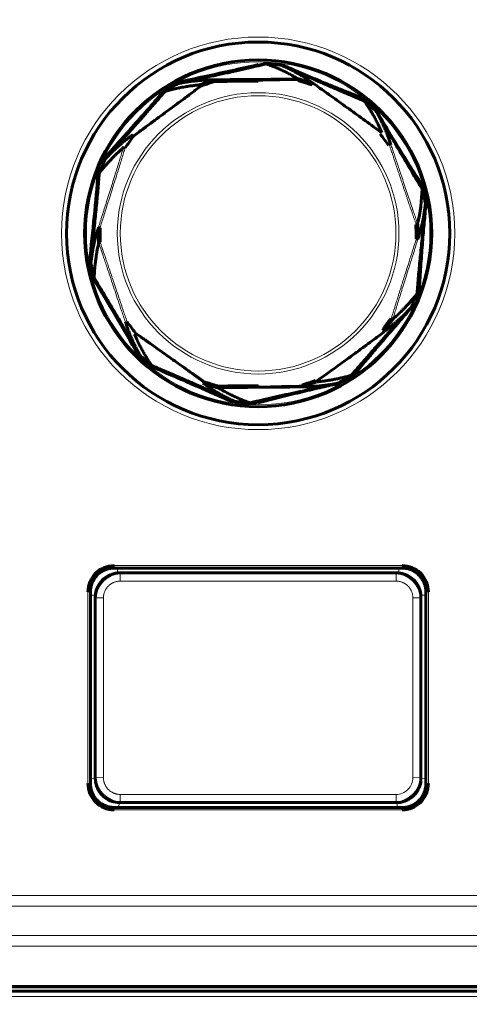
# Model space of a CAD drawing. Header units: millimetres. Extents: x 0 to 841, y 0 to 594.
# Tile 11 of 29: x 220 to 239, y 272 to 314. Entities that reach past the tile are written whole.
import ezdxf

# ---------------------------------------------------------------- set-up
doc = ezdxf.new("R2010")
doc.units = ezdxf.units.MM
doc.linetypes.add('K5LT_BASIC', pattern=[0])
doc.linetypes.add('K5LT_THIN', pattern=[0])
doc.layers.add('Системный слой', color=7, linetype='Continuous')
doc.styles.add('KDIMTEXTSTYLE', font='GOST_AU.SHX', dxfattribs={"width": 0.96, "oblique": 15, "height": 5})
doc.dimstyles.new('KDIMSTYLE (1.00)', dxfattribs={"dimtxt": 5, "dimasz": 1, "dimexe": 2, "dimexo": 0, "dimgap": 1, "dimtad": 1, "dimtxsty": 'KDIMTEXTSTYLE', "dimsah": 1, "dimcen": 0, "dimdle": 1, "dimadec": 0, "dimazin": 0, "dimtfac": 0.667, "dimtmove": 0, "dimatfit": 3, "dimfxl": 1, "dimtvp": 1, "dimtolj": 1, "dimtzin": 0, "dimarcsym": 0})

# ---------------------------------------------------------------- blocks, each defined once
blk = doc.blocks.new('KDIMARROW_01')
at = {"layer": 'Системный слой'}
blk.add_hatch(color=0, dxfattribs=at).paths.add_polyline_path([(-5, -0.658), (0, 0), (-5, 0.658), (-4.5, 0)])
at = {"layer": 'Системный слой', "color": 0, "linetype": 'K5LT_THIN', "lineweight": 18}
for p, q in [((-4.5, 0), (-5, 0.658)), ((-5, 0.658), (0, 0)), ((0, 0), (-5, -0.658)), ((-5, -0.658), (-4.5, 0)), ((0, 0), (-1, 0))]:
    blk.add_line(p, q, dxfattribs=at)

msp = doc.modelspace()

# ---------------------------------------------------------------- linework, layer by layer
at = {"layer": 'Системный слой', "color": 7, "linetype": 'K5LT_THIN', "lineweight": 18}
for p, q in [((224.036, 290.748), (224.036, 290.648)), ((224.036, 290.748), (236.054, 290.748)), ((236.054, 290.648), (236.054, 290.748)), ((236.054, 290.648), (224.036, 290.648)), ((224.04, 290.644), (224.036, 290.648)), ((224.176, 290.437), (224.171, 290.644)), ((224.285, 290.399), (224.245, 290.439)), ((224.285, 290.399), (235.805, 290.399)), ((224.285, 290.399), (224.285, 290.099)), ((235.845, 290.439), (235.805, 290.399)), ((235.805, 290.099), (235.805, 290.399)), ((235.919, 290.644), (235.914, 290.437)), ((236.05, 290.644), (236.054, 290.648)), ((235.805, 290.099), (224.285, 290.099)), ((223.036, 289.648), (222.936, 289.648)), ((222.936, 281.63), (222.936, 289.648)), ((223.04, 289.644), (223.036, 289.648)), ((223.036, 289.648), (223.036, 281.63)), ((223.04, 289.513), (223.248, 289.508)), ((223.245, 289.44), (223.285, 289.399)), ((236.805, 289.399), (236.845, 289.44)), ((236.843, 289.508), (237.05, 289.513)), ((237.05, 289.644), (237.054, 289.648)), ((237.154, 289.648), (237.054, 289.648)), ((237.054, 281.63), (237.054, 289.648)), ((237.154, 289.648), (237.154, 281.63)), ((223.585, 289.399), (223.285, 289.399)), ((223.285, 281.879), (223.285, 289.399)), ((223.585, 289.399), (223.585, 281.88)), ((236.805, 289.399), (236.505, 289.399)), ((236.505, 281.88), (236.505, 289.399)), ((236.805, 289.399), (236.805, 281.879)), ((222.936, 281.63), (223.036, 281.63)), ((223.04, 281.635), (223.036, 281.63)), ((223.245, 281.839), (223.04, 281.827)), ((223.285, 281.879), (223.245, 281.839)), ((223.285, 281.879), (223.585, 281.88)), ((236.505, 281.88), (236.805, 281.879)), ((236.845, 281.839), (236.805, 281.879)), ((237.05, 281.827), (236.845, 281.839)), ((237.05, 281.635), (237.054, 281.63)), ((237.054, 281.63), (237.154, 281.63)), ((224.233, 280.635), (224.245, 280.839)), ((224.245, 280.839), (224.285, 280.88)), ((224.285, 281.18), (224.285, 280.88)), ((224.285, 281.18), (235.805, 281.18)), ((235.805, 280.88), (224.285, 280.88)), ((235.805, 280.88), (235.805, 281.18)), ((235.805, 280.88), (235.845, 280.839)), ((235.845, 280.839), (235.857, 280.635)), ((224.04, 280.635), (224.036, 280.631)), ((224.036, 280.631), (236.054, 280.631)), ((224.036, 280.631), (224.036, 280.531)), ((236.054, 280.531), (224.036, 280.531)), ((236.05, 280.635), (236.054, 280.631)), ((236.054, 280.531), (236.054, 280.631)), ((205.697, 276.948), (254.394, 276.948)), ((254.394, 276.501), (205.697, 276.501)), ((205.006, 275.278), (255.084, 275.278)), ((255.084, 274.83), (205.006, 274.83)), ((202.511, 272.936), (257.58, 272.936)), ((257.58, 272.736), (202.511, 272.736))]:
    msp.add_line(p, q, dxfattribs=at)
at = {"layer": 'Системный слой', "color": 150, "linetype": 'K5LT_BASIC', "lineweight": 60, "true_color": 0x0080ff}
for p, q in [((224.04, 290.644), (236.05, 290.644)), ((235.845, 290.439), (224.245, 290.439)), ((223.04, 281.635), (223.04, 289.644)), ((223.245, 289.44), (223.245, 281.839)), ((236.845, 281.839), (236.845, 289.44)), ((237.05, 289.644), (237.05, 281.635)), ((224.245, 280.839), (235.845, 280.839)), ((236.05, 280.635), (224.04, 280.635)), ((202.504, 273.139), (257.586, 273.139)), ((202.51, 273.149), (257.581, 273.149)), ((257.58, 272.95), (202.511, 272.95))]:
    msp.add_line(p, q, dxfattribs=at)
for radius in [8, 7.25]:
    msp.add_circle((230.045, 304.639), radius, dxfattribs=at)
at = {"layer": 'Системный слой', "color": 7, "linetype": 'K5LT_THIN', "lineweight": 18}
for radius in [7.222, 7.172, 5.881, 5.756]:
    msp.add_circle((230.045, 304.639), radius, dxfattribs=at)
for centre, radius, start, end in [((230.045, 304.639), 8.208, 90, 0), ((230.045, 304.639), 8.008, 90, 180), ((230.045, 304.639), 8.008, 180, 90), ((230.045, 304.639), 8.208, 360, 90), ((235.805, 281.879), 0.7, 269.9932, 0.0065)]:
    msp.add_arc(centre, radius, start, end, dxfattribs=at)
at = {"layer": 'Системный слой', "color": 150, "linetype": 'K5LT_BASIC', "lineweight": 60, "true_color": 0x0080ff}
for centre, major_axis, ratio, start_param, end_param in [((230.045, 311.747), (0.0229, -0.0973), 0.13116, 5.220691, 6.18149), ((231.028, 311.77), (-0.0097, -0.0995), 0.022962, -1.047695, -0.068228), ((231.091, 311.753), (-0.0399, -0.0917), 0.149017, 0.004402, 1.067099), ((226.649, 310.986), (0.0507, -0.0862), 0.022988, -1.047695, -0.068121), ((226.71, 311.01), (0.0217, -0.0976), 0.149002, 0.004411, 1.067095), ((227.662, 310.768), (0.0321, -0.0947), 0.014725, 3.193079, 4.390964), ((228.233, 310.96), (0.0003, 0.1), 0.977242, 0.014288, 0.330738), ((228.233, 310.96), (-0.0316, 0.0949), 0.014223, -1.24935, -0.068948), ((228.233, 310.96), (0.0011, -0.1), 0.088031, 3.144635, 4.402544), ((230.045, 310.975), (-0.0009, 0.1), 0.0029, -1.249059, -0.05915), ((231.72, 310.998), (0.052, 0.0854), 0.978332, 0.251608, 0.568072), ((231.72, 310.998), (-0.0021, 0.1), 0.091295, 5.021311, 6.171093), ((231.72, 310.998), (-0.0297, -0.0955), 0.014734, 3.193167, 4.390964), ((232.294, 310.818), (0.0302, 0.0953), 0.01422, -1.24935, -0.069041), ((232.294, 310.818), (0.059, 0.0807), 0.977178, 0.014283, 0.330729), ((235.137, 308.8), (0.0923, 0.0385), 0.978306, 0.251147, 0.567617), ((224.864, 308.687), (-0.0586, 0.0811), 0.977269, 0.014309, 0.330757), ((235.496, 308.316), (0.0952, 0.0306), 0.977218, 0.014356, 0.330788), ((224.515, 308.197), (-0.0652, 0.0758), 0.978262, 0.250574, 0.56704), ((223.568, 307.778), (0.0917, -0.04), 0.02301, -1.047692, -0.068076), ((223.603, 307.833), (0.0749, -0.0663), 0.148982, 0.00442, 1.067091), ((237.13, 305.908), (-0.0977, -0.0215), 0.022974, -1.047708, -0.068141), ((237.134, 305.843), (-0.0995, 0.0096), 0.149015, 0.004404, 1.067099), ((223.474, 304.869), (-0.095, 0.0312), 0.977209, 0.014301, 0.330745), ((223.474, 304.869), (-0.1, -0.0008), 0.014226, -1.24935, -0.068999), ((236.61, 305.012), (-0.1, -0.0012), 0.014736, 3.193118, 4.390964), ((236.61, 305.012), (0.0973, -0.0231), 0.978306, 0.251209, 0.567675), ((223.48, 304.267), (-0.0973, 0.0231), 0.978308, 0.251244, 0.56771), ((223.48, 304.267), (0.1, 0.0012), 0.014736, 3.193122, 4.390964), ((236.616, 304.41), (0.1, 0.0008), 0.014226, -1.24935, -0.068995), ((236.616, 304.41), (0.095, -0.0312), 0.977212, 0.014306, 0.330748), ((222.956, 303.436), (0.0995, -0.0096), 0.149019, 0.004401, 1.067099), ((222.96, 303.371), (0.0977, 0.0215), 0.022971, -1.0477, -0.068119), ((236.487, 301.446), (-0.0749, 0.0663), 0.148977, 0.004421, 1.067088), ((236.523, 301.501), (-0.0917, 0.04), 0.023015, -1.047697, -0.068075), ((235.575, 301.082), (-0.0816, 0.0578), 0.01473, 3.193035, 4.390964), ((235.575, 301.082), (0.0652, -0.0758), 0.978259, 0.250526, 0.566992), ((224.594, 300.963), (-0.0952, -0.0306), 0.97722, 0.014355, 0.330789), ((235.226, 300.591), (0.0814, -0.0581), 0.014231, -1.24935, -0.068906), ((224.953, 300.479), (-0.0923, -0.0385), 0.978304, 0.251125, 0.567595), ((235.226, 300.591), (0.0586, -0.0811), 0.977273, 0.014318, 0.330762), ((232.428, 298.511), (-0.0321, 0.0947), 0.014724, 3.193067, 4.390964), ((227.796, 298.461), (-0.059, -0.0807), 0.977172, 0.014275, 0.330726), ((227.796, 298.461), (-0.0302, -0.0953), 0.014219, -1.249351, -0.06905), ((228.371, 298.281), (0.0297, 0.0955), 0.014734, 3.193175, 4.390965), ((228.371, 298.281), (-0.052, -0.0854), 0.978336, 0.251678, 0.568142), ((228.371, 298.281), (0.0021, -0.1), 0.091295, 5.021311, 6.171093), ((230.045, 298.304), (0.0009, -0.1), 0.0029, -1.249059, -0.05915), ((231.858, 298.319), (-0.0011, 0.1), 0.088032, 3.144635, 4.402544), ((231.858, 298.319), (-0.0003, -0.1), 0.977251, 0.014289, 0.330739), ((231.858, 298.319), (0.0316, -0.0949), 0.014223, -1.24935, -0.068935), ((233.38, 298.269), (-0.0217, 0.0976), 0.148999, 0.004412, 1.067094), ((233.441, 298.293), (-0.0507, 0.0862), 0.022992, -1.047698, -0.068109), ((228.999, 297.525), (0.0399, 0.0917), 0.149015, 0.004403, 1.067098), ((229.062, 297.509), (0.0097, 0.0995), 0.022962, -1.047693, -0.06824), ((230.045, 297.532), (-0.0229, 0.0973), 0.13116, 5.220691, 6.18149)]:
    msp.add_ellipse(centre, major_axis=major_axis, ratio=ratio, start_param=start_param, end_param=end_param, dxfattribs=at)
at = {"layer": 'Системный слой', "color": 7, "linetype": 'K5LT_THIN', "lineweight": 18}
for centre, major_axis, ratio, start_param, end_param in [((224.515, 308.197), (-0.0957, 0.0289), 0.091291, 5.021313, 6.171095), ((235.496, 308.316), (-0.0948, -0.0319), 0.088008, 3.144651, 4.402537), ((223.474, 304.869), (0.0954, -0.0299), 0.088024, 3.14464, 4.402542), ((236.61, 305.012), (0.0944, 0.0329), 0.09129, 5.021313, 6.171096), ((223.48, 304.267), (-0.0944, -0.0329), 0.09129, 5.021313, 6.171096), ((236.616, 304.41), (-0.0954, 0.0299), 0.088024, 3.14464, 4.402542), ((235.575, 301.082), (0.0957, -0.0289), 0.091289, 5.021313, 6.171096), ((224.594, 300.963), (0.0948, 0.0319), 0.088008, 3.144651, 4.402539)]:
    msp.add_ellipse(centre, major_axis=major_axis, ratio=ratio, start_param=start_param, end_param=end_param, dxfattribs=at)
at = {"layer": 'Системный слой', "color": 150, "linetype": 'K5LT_BASIC', "lineweight": 60, "true_color": 0x0080ff}
for points in [[(226.733, 310.965), (227.887, 311.219), (228.981, 311.445), (230.045, 311.697)], [(230.067, 311.65), (230.102, 311.658), (230.174, 311.675), (230.28, 311.701), (230.351, 311.718), (230.387, 311.726)], [(230.387, 311.726), (230.486, 311.722), (230.62, 311.709), (230.82, 311.69), (230.952, 311.677), (231.018, 311.671)], [(231.718, 311.098), (231.649, 311.139), (231.514, 311.217), (231.328, 311.316), (231.159, 311.402), (230.997, 311.478), (230.834, 311.551), (230.675, 311.617), (230.524, 311.676), (230.431, 311.71), (230.387, 311.726)], [(230.419, 311.728), (230.42, 311.73), (230.423, 311.75), (230.426, 311.778)], [(232.324, 310.913), (232.257, 310.961), (232.127, 311.052), (231.948, 311.169), (231.783, 311.271), (231.624, 311.363), (231.465, 311.451), (231.307, 311.533), (231.156, 311.607), (231.063, 311.65), (231.018, 311.671)], [(231.018, 311.671), (231.024, 311.67), (231.035, 311.668), (231.046, 311.664), (231.051, 311.662)], [(231.051, 311.662), (231.3, 311.554), (231.787, 311.34), (232.487, 311.031), (233.164, 310.734), (233.828, 310.447), (234.268, 310.263), (234.487, 310.172)], [(226.732, 310.912), (226.92, 310.954), (227.28, 311.033), (227.764, 311.138), (228.197, 311.231), (228.647, 311.329), (229.139, 311.437), (229.625, 311.547), (229.923, 311.616), (230.067, 311.65)], [(226.156, 310.574), (226.223, 310.619), (226.304, 310.667), (226.417, 310.733), (226.52, 310.794), (226.615, 310.85), (226.672, 310.884), (226.7, 310.9)], [(227.603, 310.848), (227.581, 310.846), (227.535, 310.841), (227.464, 310.834), (227.385, 310.825), (227.298, 310.814), (227.204, 310.801), (227.102, 310.786), (226.992, 310.768), (226.874, 310.746), (226.748, 310.722), (226.616, 310.693), (226.475, 310.66), (226.324, 310.621), (226.213, 310.59), (226.156, 310.574)], [(226.157, 310.638), (226.199, 310.663), (226.279, 310.71), (226.392, 310.776), (226.495, 310.837), (226.589, 310.893), (226.646, 310.926), (226.673, 310.942)], [(226.673, 310.942), (226.682, 310.947), (226.702, 310.957), (226.723, 310.963), (226.733, 310.965)], [(228.201, 311.054), (228.177, 311.054), (228.129, 311.054), (228.056, 311.053), (227.974, 311.051), (227.885, 311.047), (227.788, 311.042), (227.682, 311.036), (227.568, 311.027), (227.445, 311.015), (227.314, 311.001), (227.177, 310.983), (227.031, 310.961), (226.874, 310.934), (226.759, 310.912), (226.7, 310.9)], [(226.7, 310.9), (226.704, 310.903), (226.715, 310.908), (226.726, 310.911), (226.732, 310.912)], [(228.224, 310.99), (228.166, 310.971), (228.047, 310.931), (227.857, 310.867), (227.721, 310.821), (227.651, 310.797)], [(228.224, 310.99), (228.319, 310.991), (228.511, 310.993), (228.807, 310.996), (229.109, 310.999), (229.405, 311.001), (229.706, 311.004), (229.929, 311.006), (230.045, 311.007)], [(228.232, 311.06), (228.326, 311.061), (228.517, 311.063), (228.812, 311.065), (229.113, 311.068), (229.407, 311.07), (229.706, 311.072), (229.929, 311.074), (230.044, 311.075)], [(230.044, 311.075), (230.194, 311.076), (230.487, 311.079), (230.905, 311.084), (231.306, 311.09), (231.581, 311.095), (231.718, 311.098)], [(232.324, 310.913), (232.295, 310.922), (232.232, 310.942), (232.127, 310.975), (232.012, 311.011), (231.888, 311.05), (231.797, 311.079), (231.749, 311.094)], [(223.678, 307.767), (223.772, 307.873), (223.967, 308.093), (224.285, 308.449), (224.606, 308.809), (224.892, 309.129), (225.193, 309.468), (225.527, 309.845), (225.857, 310.224), (226.058, 310.459), (226.156, 310.574)], [(224.839, 308.707), (224.987, 308.817), (225.269, 309.026), (225.65, 309.309), (225.991, 309.56), (226.301, 309.789), (226.581, 309.997), (226.835, 310.185), (227.065, 310.357), (227.276, 310.515), (227.463, 310.656), (227.589, 310.751), (227.651, 310.797)], [(226.156, 310.574), (226.122, 310.613), (226.138, 310.627), (226.157, 310.638)], [(226.156, 310.574), (226.181, 310.596), (226.171, 310.614), (226.157, 310.638)], [(234.487, 310.172), (234.516, 310.155), (234.53, 310.17), (234.549, 310.191)], [(235.195, 308.881), (235.163, 308.955), (235.1, 309.095), (235.011, 309.281), (234.925, 309.447), (234.843, 309.598), (234.764, 309.736), (234.688, 309.862), (234.617, 309.976), (234.55, 310.08), (234.507, 310.142), (234.487, 310.172)], [(234.487, 310.172), (234.565, 310.11), (234.666, 310.021), (234.816, 309.888), (234.916, 309.8), (234.965, 309.756)], [(235.576, 308.375), (235.549, 308.46), (235.493, 308.62), (235.412, 308.831), (235.334, 309.018), (235.253, 309.199), (235.161, 309.39), (235.063, 309.581), (234.998, 309.699), (234.965, 309.756)], [(234.965, 309.756), (234.969, 309.752), (234.977, 309.744), (234.984, 309.734), (234.987, 309.729)], [(234.987, 309.729), (235.125, 309.495), (235.393, 309.036), (235.777, 308.377), (236.15, 307.737), (236.521, 307.112), (236.767, 306.705), (236.891, 306.505)], [(224.783, 308.745), (224.763, 308.731), (224.723, 308.701), (224.664, 308.657), (224.601, 308.609), (224.533, 308.556), (224.461, 308.497), (224.383, 308.433), (224.299, 308.362), (224.209, 308.283), (224.113, 308.196), (224.01, 308.099), (223.901, 307.992), (223.784, 307.872), (223.701, 307.784), (223.659, 307.738)], [(224.839, 308.707), (224.803, 308.657), (224.729, 308.553), (224.612, 308.389), (224.53, 308.273), (224.488, 308.214)], [(224.42, 308.226), (224.4, 308.209), (224.359, 308.173), (224.3, 308.119), (224.235, 308.059), (224.165, 307.994), (224.091, 307.922), (224.011, 307.842), (223.925, 307.754), (223.834, 307.656), (223.735, 307.547), (223.632, 307.428), (223.523, 307.297), (223.448, 307.203), (223.41, 307.154)], [(223.41, 307.154), (223.431, 307.215), (223.458, 307.277), (223.503, 307.379), (223.551, 307.489), (223.602, 307.608), (223.64, 307.694), (223.659, 307.738)], [(223.613, 307.756), (223.617, 307.766), (223.627, 307.785), (223.64, 307.803), (223.648, 307.811)], [(223.659, 307.738), (223.661, 307.743), (223.667, 307.753), (223.674, 307.762), (223.678, 307.767)], [(223.005, 303.444), (223.136, 304.773), (223.27, 305.97), (223.358, 307.146)], [(223.056, 303.426), (223.082, 303.696), (223.134, 304.226), (223.212, 304.987), (223.286, 305.728), (223.353, 306.448), (223.392, 306.92), (223.41, 307.154)], [(236.704, 305.044), (236.814, 305.522), (236.876, 306.012), (236.891, 306.505)], [(236.891, 306.505), (236.904, 306.474), (236.925, 306.478), (236.952, 306.483)], [(236.891, 306.505), (236.917, 306.408), (236.947, 306.277), (236.99, 306.081), (237.019, 305.951), (237.033, 305.887)], [(237.035, 305.852), (237.009, 305.583), (236.956, 305.053), (236.879, 304.292), (236.805, 303.551), (236.737, 302.83), (236.698, 302.359), (236.68, 302.125)], [(236.716, 304.411), (236.859, 304.855), (236.973, 305.349), (237.033, 305.887)], [(237.033, 305.887), (237.034, 305.881), (237.036, 305.87), (237.035, 305.858), (237.035, 305.852)], [(223.374, 304.868), (223.231, 304.424), (223.117, 303.93), (223.057, 303.392)], [(236.716, 304.411), (236.715, 304.471), (236.714, 304.596), (236.712, 304.794), (236.711, 304.939), (236.71, 305.013)], [(223.386, 304.235), (223.378, 304.202), (223.363, 304.131), (223.339, 304.016), (223.315, 303.888), (223.291, 303.748), (223.268, 303.593), (223.246, 303.421), (223.226, 303.231), (223.209, 303.019), (223.202, 302.859), (223.199, 302.774)], [(223.009, 303.379), (223.007, 303.39), (223.004, 303.412), (223.004, 303.433), (223.005, 303.444)], [(223.057, 303.392), (223.056, 303.397), (223.055, 303.409), (223.055, 303.42), (223.056, 303.426)], [(223.138, 302.795), (223.124, 302.861), (223.095, 302.992), (223.052, 303.186), (223.023, 303.315), (223.009, 303.379)], [(223.199, 302.774), (223.173, 302.87), (223.144, 303.002), (223.1, 303.198), (223.072, 303.327), (223.057, 303.392)], [(223.199, 302.774), (223.186, 302.805), (223.165, 302.801), (223.138, 302.795)], [(225.052, 299.535), (224.377, 300.685), (223.784, 301.729), (223.162, 302.737)], [(225.103, 299.55), (224.966, 299.784), (224.697, 300.243), (224.314, 300.902), (223.94, 301.542), (223.57, 302.167), (223.323, 302.573), (223.199, 302.774)], [(235.67, 301.052), (235.69, 301.07), (235.731, 301.106), (235.792, 301.161), (235.859, 301.222), (235.929, 301.289), (236.005, 301.363), (236.084, 301.442), (236.17, 301.53), (236.262, 301.628), (236.359, 301.736), (236.461, 301.854), (236.569, 301.984), (236.643, 302.077), (236.68, 302.125)], [(236.68, 302.125), (236.659, 302.064), (236.632, 302.002), (236.588, 301.9), (236.54, 301.79), (236.488, 301.67), (236.451, 301.585), (236.431, 301.541)], [(236.412, 301.512), (236.318, 301.405), (236.123, 301.186), (235.805, 300.829), (235.484, 300.47), (235.198, 300.15), (234.897, 299.811), (234.564, 299.433), (234.233, 299.054), (234.032, 298.82), (233.935, 298.705)], [(235.307, 300.533), (235.331, 300.55), (235.378, 300.585), (235.446, 300.637), (235.521, 300.695), (235.6, 300.757), (235.684, 300.826), (235.774, 300.902), (235.87, 300.986), (235.972, 301.078), (236.08, 301.18), (236.194, 301.292), (236.312, 301.412), (236.391, 301.497), (236.431, 301.541)], [(236.431, 301.541), (236.429, 301.536), (236.423, 301.526), (236.416, 301.516), (236.412, 301.512)], [(235.307, 300.533), (235.343, 300.583), (235.416, 300.685), (235.531, 300.848), (235.614, 300.964), (235.657, 301.024)], [(224.514, 300.904), (224.538, 300.83), (224.586, 300.69), (224.658, 300.5), (224.728, 300.329), (224.798, 300.167), (224.874, 300.002), (224.957, 299.832), (225.044, 299.668), (225.098, 299.57), (225.125, 299.523)], [(224.568, 300.945), (224.604, 300.896), (224.679, 300.795), (224.799, 300.634), (224.884, 300.518), (224.929, 300.459)], [(224.896, 300.398), (224.925, 300.329), (224.984, 300.198), (225.068, 300.02), (225.149, 299.862), (225.229, 299.712), (225.316, 299.559), (225.41, 299.402), (225.508, 299.249), (225.571, 299.153), (225.603, 299.107)], [(227.786, 298.431), (227.647, 298.529), (227.385, 298.716), (227.029, 298.969), (226.707, 299.2), (226.413, 299.41), (226.144, 299.601), (225.899, 299.776), (225.674, 299.936), (225.467, 300.082), (225.276, 300.216), (225.103, 300.338), (224.986, 300.419), (224.929, 300.459)], [(225.542, 299.088), (225.491, 299.132), (225.391, 299.221), (225.241, 299.353), (225.143, 299.441), (225.093, 299.485)], [(225.125, 299.523), (225.121, 299.527), (225.113, 299.535), (225.106, 299.545), (225.103, 299.55)], [(225.603, 299.107), (225.525, 299.169), (225.424, 299.258), (225.274, 299.391), (225.174, 299.479), (225.125, 299.523)], [(225.603, 299.107), (225.574, 299.123), (225.56, 299.108), (225.542, 299.088)], [(229.006, 297.575), (227.783, 298.109), (226.692, 298.604), (225.595, 299.055)], [(229.039, 297.617), (228.79, 297.725), (228.304, 297.939), (227.603, 298.248), (226.926, 298.545), (226.262, 298.832), (225.822, 299.016), (225.603, 299.107)], [(232.487, 298.431), (232.533, 298.435), (232.625, 298.444), (232.761, 298.46), (232.913, 298.481), (233.071, 298.506), (233.235, 298.536), (233.408, 298.571), (233.587, 298.612), (233.766, 298.657), (233.879, 298.689), (233.935, 298.705)], [(233.935, 298.705), (233.867, 298.66), (233.786, 298.612), (233.674, 298.545), (233.57, 298.484), (233.475, 298.429), (233.418, 298.395), (233.391, 298.379)], [(233.935, 298.705), (233.91, 298.683), (233.92, 298.665), (233.933, 298.641)], [(227.766, 298.366), (227.829, 298.32), (227.952, 298.234), (228.122, 298.122), (228.279, 298.025), (228.431, 297.935), (228.587, 297.849), (228.75, 297.762), (228.916, 297.68), (229.021, 297.631), (229.072, 297.608)], [(227.766, 298.366), (227.796, 298.356), (227.859, 298.337), (227.964, 298.304), (228.079, 298.267), (228.203, 298.228), (228.294, 298.2), (228.341, 298.185)], [(227.786, 298.431), (227.815, 298.422), (227.878, 298.402), (227.984, 298.369), (228.099, 298.332), (228.224, 298.293), (228.315, 298.265), (228.363, 298.25)], [(230.045, 298.272), (229.483, 298.268), (228.922, 298.262), (228.363, 298.25)], [(228.372, 298.181), (228.437, 298.142), (228.563, 298.07), (228.738, 297.975), (228.901, 297.892), (229.058, 297.817), (229.22, 297.744), (229.387, 297.673), (229.552, 297.608), (229.654, 297.57), (229.704, 297.552)], [(233.358, 298.367), (233.17, 298.325), (232.81, 298.246), (232.326, 298.141), (231.894, 298.047), (231.443, 297.949), (230.952, 297.841), (230.465, 297.732), (230.168, 297.663), (230.024, 297.629)], [(231.859, 298.219), (231.764, 298.218), (231.573, 298.216), (231.279, 298.214), (230.978, 298.211), (230.683, 298.209), (230.384, 298.207), (230.161, 298.205), (230.046, 298.204)], [(231.889, 298.224), (231.91, 298.225), (231.952, 298.225), (232.015, 298.226), (232.087, 298.227), (232.164, 298.23), (232.249, 298.234), (232.34, 298.239), (232.438, 298.245), (232.544, 298.254), (232.659, 298.265), (232.782, 298.279), (232.917, 298.297), (233.062, 298.318), (233.22, 298.345), (233.333, 298.367), (233.391, 298.379)], [(233.391, 298.379), (233.386, 298.376), (233.375, 298.371), (233.364, 298.368), (233.358, 298.367)], [(229.072, 297.608), (229.067, 297.609), (229.055, 297.611), (229.044, 297.615), (229.039, 297.617)], [(229.665, 297.501), (229.598, 297.507), (229.465, 297.52), (229.266, 297.539), (229.135, 297.552), (229.069, 297.558)], [(229.704, 297.552), (229.604, 297.557), (229.47, 297.57), (229.27, 297.589), (229.138, 297.602), (229.072, 297.608)], [(229.704, 297.552), (229.67, 297.549), (229.668, 297.528), (229.665, 297.501)], [(230.024, 297.629), (229.988, 297.62), (229.917, 297.604), (229.81, 297.578), (229.739, 297.561), (229.704, 297.552)], [(230.045, 297.583), (230.01, 297.573), (229.939, 297.556), (229.833, 297.531), (229.763, 297.514), (229.727, 297.505)], [(224.036, 290.748), (223.884, 290.746), (223.606, 290.691), (223.238, 290.447), (222.993, 290.079), (222.939, 289.8), (222.936, 289.648)], [(237.154, 289.648), (237.152, 289.8), (237.097, 290.079), (236.852, 290.447), (236.484, 290.691), (236.206, 290.746), (236.054, 290.748)], [(224.245, 290.439), (224.237, 290.439), (224.222, 290.439), (224.199, 290.438), (224.184, 290.438), (224.176, 290.437)], [(235.914, 290.437), (235.906, 290.438), (235.891, 290.438), (235.868, 290.439), (235.853, 290.439), (235.845, 290.439)], [(223.248, 289.508), (223.247, 289.501), (223.246, 289.485), (223.245, 289.463), (223.245, 289.447), (223.245, 289.44)], [(236.845, 289.44), (236.845, 289.447), (236.845, 289.463), (236.844, 289.485), (236.843, 289.501), (236.843, 289.508)], [(222.936, 281.63), (222.939, 281.479), (222.993, 281.2), (223.238, 280.832), (223.606, 280.588), (223.885, 280.533), (224.036, 280.531)], [(236.054, 280.531), (236.206, 280.533), (236.484, 280.588), (236.852, 280.832), (237.097, 281.2), (237.152, 281.479), (237.154, 281.63)]]:
    msp.add_open_spline(points, degree=3, dxfattribs=at)
for points, knots in [([(230.051, 311.67), (230.105, 311.682), (230.161, 311.691), (230.267, 311.717), (230.315, 311.732), (230.369, 311.745)], [0, 0, 0, 0, 0.5, 0.5, 1, 1, 1, 1]), ([(230.423, 311.748), (230.524, 311.738), (230.623, 311.726), (230.821, 311.708), (230.919, 311.702), (231.019, 311.693)], [0, 0, 0, 0, 0.5, 0.5, 1, 1, 1, 1]), ([(231.071, 311.673), (231.299, 311.575), (231.524, 311.476), (232.009, 311.268), (232.268, 311.16), (232.807, 310.936), (233.084, 310.823), (233.646, 310.595), (233.925, 310.485), (234.307, 310.331), (234.407, 310.29), (234.507, 310.251)], [0, 0, 0, 0, 0.187782, 0.187782, 0.409428, 0.409428, 0.655694, 0.655694, 0.910066, 0.910066, 1, 1, 1, 1]), ([(228.201, 311.054), (228.144, 311.035), (228.025, 310.995), (227.836, 310.932), (227.7, 310.886), (227.63, 310.863)], [0, 0, 0, 0, 0.3333333, 0.6666667, 1, 1, 1, 1]), ([(230.045, 311.046), (230.315, 311.049), (230.584, 311.058), (231.13, 311.068), (231.408, 311.069), (231.698, 311.077), (231.713, 311.077), (231.727, 311.078)], [0, 0, 0, 0, 0.4807881, 0.4807881, 0.9743641, 0.9743641, 0.9999999, 0.9999999, 0.9999999, 0.9999999]), ([(232.303, 310.844), (232.272, 310.853), (232.242, 310.863), (232.168, 310.886), (232.126, 310.9), (232.03, 310.93), (231.977, 310.948), (231.863, 310.984), (231.805, 311.003), (231.738, 311.024), (231.732, 311.025), (231.728, 311.029)], [0, 0, 0, 0, 0.202, 0.202, 0.440239, 0.440239, 0.714922, 0.714922, 0.977477, 0.977477, 1, 1, 1, 1]), ([(232.35, 310.91), (232.544, 310.772), (232.739, 310.632), (233.151, 310.337), (233.369, 310.181), (233.812, 309.861), (234.038, 309.698), (234.491, 309.367), (234.719, 309.2), (235.026, 308.975), (235.108, 308.916), (235.188, 308.857)], [0, 0, 0, 0, 0.19843, 0.19843, 0.425197, 0.425197, 0.664179, 0.664179, 0.911126, 0.911126, 1, 1, 1, 1]), ([(223.648, 307.811), (224.056, 308.271), (224.434, 308.69), (225.282, 309.641), (225.696, 310.111), (226.109, 310.598)], [0, 0, 0, 0, 0.5, 0.5, 1, 1, 1, 1]), ([(234.529, 310.168), (234.605, 310.101), (234.678, 310.033), (234.828, 309.901), (234.904, 309.839), (234.979, 309.774)], [0, 0, 0, 0, 0.5, 0.5, 1, 1, 1, 1]), ([(235.01, 309.727), (235.136, 309.513), (235.26, 309.3), (235.531, 308.847), (235.677, 308.608), (235.981, 308.11), (236.139, 307.855), (236.459, 307.341), (236.62, 307.088), (236.839, 306.739), (236.896, 306.647), (236.953, 306.557)], [0, 0, 0, 0, 0.187846, 0.187846, 0.409477, 0.409477, 0.655612, 0.655612, 0.909952, 0.909952, 1, 1, 1, 1]), ([(235.495, 308.313), (235.44, 308.389), (235.386, 308.465), (235.266, 308.627), (235.201, 308.714), (235.136, 308.801)], [0, 0, 0, 0, 0.5, 0.5, 1, 1, 1, 1]), ([(236.923, 306.477), (236.945, 306.378), (236.963, 306.28), (237.007, 306.085), (237.032, 305.99), (237.055, 305.893)], [0, 0, 0, 0, 0.5, 0.5, 1, 1, 1, 1]), ([(237.1, 305.899), (237.1, 305.892), (237.101, 305.885), (237.101, 305.871), (237.101, 305.863), (237.101, 305.849), (237.1, 305.842), (237.085, 305.835)], [0, 0, 0, 0, 0.32475, 0.32475, 0.67772, 0.67772, 1, 1, 1, 1]), ([(237.052, 305.837), (237.028, 305.59), (237.004, 305.345), (236.957, 304.819), (236.934, 304.539), (236.887, 303.958), (236.865, 303.659), (236.822, 303.055), (236.803, 302.756), (236.776, 302.346), (236.767, 302.238), (236.761, 302.131)], [0, 0, 0, 0, 0.187706, 0.187706, 0.40906, 0.40906, 0.654846, 0.654846, 0.909267, 0.909267, 1, 1, 1, 1]), ([(223.374, 304.868), (223.375, 304.806), (223.376, 304.689), (223.377, 304.531), (223.379, 304.392), (223.38, 304.306), (223.38, 304.265)], [0, 0, 0, 0, 0.25, 0.5, 0.75, 1, 1, 1, 1]), ([(223.443, 304.87), (223.443, 304.808), (223.444, 304.69), (223.446, 304.532), (223.447, 304.392), (223.448, 304.306), (223.449, 304.265)], [0, 0, 0, 0, 0.25, 0.5, 0.75, 1, 1, 1, 1]), ([(236.648, 304.409), (236.643, 304.502), (236.642, 304.594), (236.641, 304.796), (236.619, 304.908), (236.642, 305.014)], [0, 0, 0, 0, 0.5, 0.5, 1, 1, 1, 1]), ([(236.417, 301.49), (236.255, 301.306), (236.094, 301.125), (235.742, 300.723), (235.559, 300.51), (235.314, 300.223), (235.264, 300.164), (235.205, 300.095), (235.197, 300.085), (235.172, 300.056), (235.155, 300.037), (235.106, 299.979), (235.073, 299.94), (234.975, 299.824), (234.909, 299.746), (234.714, 299.514), (234.585, 299.36), (234.305, 299.025), (234.152, 298.843), (234.004, 298.662)], [0, 0, 0, 0, 0.203706, 0.203706, 0.443399, 0.443399, 0.505, 0.505, 0.515, 0.515, 0.535, 0.535, 0.575, 0.575, 0.655, 0.655, 0.815, 0.815, 1, 1, 1, 1]), ([(236.456, 301.524), (236.456, 301.517), (236.455, 301.511), (236.454, 301.497), (236.453, 301.49), (236.452, 301.478), (236.451, 301.473), (236.451, 301.468)], [0, 0, 0, 0, 0.325055, 0.325055, 0.67797, 0.67797, 1, 1, 1, 1]), ([(235.251, 300.572), (235.292, 300.66), (235.33, 300.746), (235.448, 300.91), (235.525, 300.986), (235.592, 301.072)], [0, 0, 0, 0, 0.5, 0.5, 1, 1, 1, 1]), ([(235.297, 300.509), (235.225, 300.456), (235.152, 300.403), (234.987, 300.282), (234.897, 300.214), (234.696, 300.066), (234.583, 299.983), (234.332, 299.798), (234.183, 299.688), (233.901, 299.482), (233.755, 299.376), (233.516, 299.202), (233.413, 299.127), (233.215, 298.984), (233.12, 298.916), (232.94, 298.786), (232.856, 298.726), (232.69, 298.606), (232.611, 298.549), (232.511, 298.477), (232.489, 298.461), (232.466, 298.445)], [0, 0, 0, 0, 0.087494, 0.087494, 0.182727, 0.182727, 0.286379, 0.286379, 0.409519, 0.409519, 0.534719, 0.534719, 0.637273, 0.637273, 0.744413, 0.744413, 0.853371, 0.853371, 0.966333, 0.966333, 1, 1, 1, 1]), ([(231.866, 298.289), (231.94, 298.318), (232.016, 298.343), (232.192, 298.401), (232.293, 298.434), (232.412, 298.473), (232.425, 298.48), (232.439, 298.482)], [0, 0, 0, 0, 0.437287, 0.437287, 0.937287, 0.937287, 1, 1, 1, 1]), ([(233.933, 298.641), (233.85, 298.626), (233.781, 298.586), (233.664, 298.516), (233.613, 298.485), (233.521, 298.431), (233.481, 298.407), (233.43, 298.376), (233.417, 298.368), (233.404, 298.36)], [0, 0, 0, 0, 0.336888, 0.336888, 0.637211, 0.637211, 0.902874, 0.902874, 1, 1, 1, 1]), ([(233.935, 298.705), (233.977, 298.67), (233.973, 298.668), (233.962, 298.667), (233.956, 298.665), (233.944, 298.664), (233.938, 298.662), (233.933, 298.641)], [0, 0, 0, 0, 0.337285, 0.337285, 0.672822, 0.672822, 1, 1, 1, 1]), ([(230.046, 298.204), (229.896, 298.203), (229.603, 298.2), (229.185, 298.195), (228.785, 298.189), (228.51, 298.184), (228.372, 298.181)], [0, 0, 0, 0, 0.25, 0.5, 0.75, 0.9999999, 0.9999999, 0.9999999, 0.9999999]), ([(231.867, 298.245), (231.622, 298.242), (231.375, 298.236), (230.979, 298.228), (230.834, 298.226), (230.512, 298.219), (230.346, 298.208), (230.121, 298.21), (230.085, 298.213), (230.047, 298.212)], [0, 0, 0, 0, 0.420251, 0.420251, 0.668333, 0.668333, 0.946319, 0.946319, 1, 1, 1, 1]), ([(233.349, 298.346), (233.106, 298.291), (232.864, 298.239), (232.347, 298.121), (232.071, 298.055), (231.501, 297.919), (231.208, 297.847), (230.625, 297.704), (230.336, 297.632), (230.051, 297.559)], [0, 0, 0, 0, 0.212146, 0.212146, 0.459398, 0.459398, 0.729902, 0.729902, 1, 1, 1, 1]), ([(231.889, 298.224), (231.944, 298.243), (232.06, 298.282), (232.251, 298.346), (232.389, 298.392), (232.46, 298.416)], [0, 0, 0, 0, 0.3333333, 0.6666667, 1, 1, 1, 1]), ([(233.417, 298.337), (233.41, 298.328), (233.404, 298.327), (233.393, 298.328), (233.387, 298.329), (233.375, 298.332), (233.368, 298.332), (233.357, 298.313)], [0, 0, 0, 0, 0.324791, 0.324791, 0.677601, 0.677601, 1, 1, 1, 1]), ([(224.04, 290.644), (223.928, 290.644), (223.815, 290.625), (223.604, 290.551), (223.503, 290.495), (223.416, 290.425), (223.328, 290.355), (223.252, 290.269), (223.192, 290.174), (223.133, 290.079), (223.089, 289.973), (223.065, 289.864), (223.049, 289.792), (223.04, 289.718), (223.04, 289.644)], [0, 0, 0, 0, 0.214939, 0.214939, 0.429878, 0.429878, 0.429878, 0.644833, 0.644833, 0.644833, 0.859593, 0.859593, 0.859593, 1, 1, 1, 1]), ([(223.248, 289.508), (223.254, 289.601), (223.274, 289.694), (223.306, 289.781), (223.344, 289.886), (223.401, 289.986), (223.472, 290.073), (223.543, 290.159), (223.629, 290.234), (223.724, 290.293), (223.82, 290.351), (223.926, 290.393), (224.035, 290.417), (224.081, 290.427), (224.129, 290.434), (224.176, 290.437)], [0, 0, 0, 0, 0.195172, 0.195172, 0.195172, 0.430839, 0.430839, 0.430839, 0.665896, 0.665896, 0.665896, 0.900744, 0.900744, 0.900744, 1, 1, 1, 1]), ([(235.914, 290.437), (236.007, 290.43), (236.099, 290.411), (236.187, 290.379), (236.292, 290.341), (236.392, 290.284), (236.478, 290.213), (236.565, 290.142), (236.64, 290.055), (236.698, 289.96), (236.756, 289.865), (236.799, 289.759), (236.823, 289.65), (236.833, 289.603), (236.839, 289.556), (236.843, 289.508)], [0, 0, 0, 0, 0.195172, 0.195172, 0.195172, 0.430839, 0.430839, 0.430839, 0.665896, 0.665896, 0.665896, 0.900744, 0.900744, 0.900744, 1, 1, 1, 1]), ([(237.05, 289.644), (237.05, 289.756), (237.031, 289.87), (236.956, 290.081), (236.901, 290.181), (236.831, 290.269), (236.761, 290.356), (236.675, 290.433), (236.58, 290.492), (236.485, 290.551), (236.379, 290.595), (236.27, 290.62), (236.198, 290.636), (236.124, 290.644), (236.05, 290.644)], [0, 0, 0, 0, 0.214939, 0.214939, 0.429878, 0.429878, 0.429878, 0.644833, 0.644833, 0.644833, 0.859593, 0.859593, 0.859593, 1, 1, 1, 1]), ([(223.04, 281.635), (223.04, 281.523), (223.06, 281.409), (223.134, 281.198), (223.19, 281.097), (223.26, 281.01), (223.329, 280.923), (223.415, 280.846), (223.51, 280.787), (223.605, 280.727), (223.712, 280.684), (223.821, 280.659), (223.893, 280.643), (223.967, 280.635), (224.04, 280.635)], [0, 0, 0, 0, 0.214939, 0.214939, 0.429878, 0.429878, 0.429878, 0.644833, 0.644833, 0.644833, 0.859593, 0.859593, 0.859593, 1, 1, 1, 1]), ([(224.245, 280.839), (224.142, 280.839), (224.038, 280.856), (223.939, 280.887), (223.833, 280.921), (223.731, 280.975), (223.641, 281.042), (223.552, 281.11), (223.473, 281.194), (223.412, 281.287), (223.35, 281.38), (223.303, 281.485), (223.276, 281.594), (223.255, 281.674), (223.245, 281.757), (223.245, 281.839)], [0, 0, 0, 0, 0.19768, 0.19768, 0.19768, 0.412699, 0.412699, 0.412699, 0.627672, 0.627672, 0.627672, 0.842628, 0.842628, 0.842628, 1, 1, 1, 1]), ([(236.845, 281.839), (236.845, 281.736), (236.829, 281.632), (236.797, 281.534), (236.763, 281.427), (236.71, 281.325), (236.642, 281.236), (236.575, 281.146), (236.491, 281.068), (236.398, 281.006), (236.304, 280.944), (236.199, 280.897), (236.091, 280.87), (236.011, 280.85), (235.928, 280.839), (235.845, 280.839)], [0, 0, 0, 0, 0.19768, 0.19768, 0.19768, 0.412699, 0.412699, 0.412699, 0.627672, 0.627672, 0.627672, 0.842628, 0.842628, 0.842628, 1, 1, 1, 1]), ([(236.05, 280.635), (236.162, 280.635), (236.275, 280.654), (236.486, 280.728), (236.587, 280.784), (236.675, 280.854), (236.762, 280.924), (236.838, 281.01), (236.898, 281.105), (236.957, 281.199), (237.001, 281.306), (237.025, 281.415), (237.042, 281.487), (237.05, 281.561), (237.05, 281.635)], [0, 0, 0, 0, 0.214939, 0.214939, 0.429878, 0.429878, 0.429878, 0.644833, 0.644833, 0.644833, 0.859593, 0.859593, 0.859593, 1, 1, 1, 1])]:
    msp.add_open_spline(points, degree=3, knots=knots, dxfattribs=at)
at = {"layer": 'Системный слой', "color": 7, "linetype": 'K5LT_THIN', "lineweight": 18}
for points, knots in [([(230.363, 311.774), (230.37, 311.775), (230.382, 311.778), (230.4, 311.779), (230.414, 311.779), (230.422, 311.778), (230.426, 311.778)], [0, 0, 0, 0, 2.333333, 4.28353, 5.839086, 7, 7, 7, 7]), ([(234.495, 310.224), (234.502, 310.221), (234.513, 310.216), (234.528, 310.207), (234.54, 310.199), (234.546, 310.193), (234.549, 310.191)], [0, 0, 0, 0, 2.333333, 4.283545, 5.839101, 7, 7, 7, 7]), ([(235.522, 308.333), (235.536, 308.292), (235.562, 308.215), (235.6, 308.104), (235.634, 308.004), (235.663, 307.917), (235.689, 307.839), (235.714, 307.765), (235.738, 307.692), (235.764, 307.616), (235.788, 307.542), (235.815, 307.461), (235.845, 307.371), (235.88, 307.267), (235.912, 307.172), (235.94, 307.089), (235.963, 307.02), (235.989, 306.942), (236.02, 306.85), (236.058, 306.736), (236.092, 306.634), (236.122, 306.542), (236.148, 306.466), (236.179, 306.374), (236.214, 306.269), (236.254, 306.15), (236.293, 306.034), (236.327, 305.932), (236.354, 305.855), (236.375, 305.792), (236.396, 305.729), (236.42, 305.659), (236.446, 305.584), (236.469, 305.515), (236.491, 305.452), (236.509, 305.397), (236.528, 305.343), (236.547, 305.289), (236.566, 305.232), (236.585, 305.176), (236.605, 305.121), (236.623, 305.067), (236.635, 305.032), (236.642, 305.014)], [0, 0, 0, 0, 2.38092, 4.440469, 6.090839, 7.553611, 8.768765, 9.82411, 10.971872, 12.086534, 13.162563, 14.047523, 15.370541, 16.667744, 17.929109, 18.711044, 19.494205, 20.209054, 21.301428, 22.424554, 23.723423, 24.439241, 25.274123, 26.13704, 27.305815, 28.545346, 29.860447, 31.032324, 31.923081, 32.553504, 33.292609, 34.201859, 35.192087, 36.181131, 37.042225, 37.861829, 38.60702, 39.476339, 40.391721, 41.346706, 42.214461, 43.096739, 44, 44, 44, 44]), ([(236.928, 306.542), (236.932, 306.536), (236.938, 306.525), (236.945, 306.509), (236.949, 306.495), (236.951, 306.487), (236.952, 306.483)], [0, 0, 0, 0, 2.333333, 4.283502, 5.839058, 7, 7, 7, 7]), ([(236.648, 304.409), (236.58, 304.192), (236.464, 303.823), (236.317, 303.357), (236.205, 303.001), (236.113, 302.71), (236.043, 302.489), (235.987, 302.311), (235.942, 302.167), (235.901, 302.034), (235.862, 301.912), (235.828, 301.801), (235.797, 301.702), (235.762, 301.59), (235.732, 301.49), (235.705, 301.402), (235.686, 301.341), (235.667, 301.279), (235.645, 301.208), (235.623, 301.136), (235.609, 301.087), (235.602, 301.065)], [0, 0, 0, 0, 2.687201, 4.903848, 6.986313, 8.61094, 10.148343, 11.262148, 12.271956, 13.263427, 14.23656, 15.138141, 15.982455, 16.734401, 18.101784, 18.721112, 19.232478, 19.862454, 20.555602, 21.333238, 22, 22, 22, 22]), ([(236.732, 302.133), (236.731, 302.126), (236.73, 302.114), (236.726, 302.097), (236.721, 302.083), (236.718, 302.075), (236.717, 302.072)], [0, 0, 0, 0, 2.333333, 4.283584, 5.83914, 7, 7, 7, 7]), ([(223.036, 289.648), (223.036, 289.665), (223.04, 289.81), (223.104, 290.071), (223.31, 290.363), (223.569, 290.549), (223.818, 290.634), (223.973, 290.648), (224.036, 290.648)], [0, 0, 0, 0, 0.032636, 0.275453, 0.502716, 0.702996, 0.879471, 1, 1, 1, 1]), ([(236.054, 290.648), (236.071, 290.648), (236.216, 290.645), (236.476, 290.58), (236.768, 290.375), (236.955, 290.115), (237.039, 289.866), (237.054, 289.711), (237.054, 289.648)], [0, 0, 0, 0, 0.032636, 0.275453, 0.502716, 0.702996, 0.879471, 1, 1, 1, 1]), ([(224.036, 280.631), (224.019, 280.631), (223.874, 280.634), (223.614, 280.699), (223.322, 280.904), (223.135, 281.164), (223.051, 281.412), (223.036, 281.568), (223.036, 281.63)], [0, 0, 0, 0, 0.032636, 0.275453, 0.502716, 0.702996, 0.879471, 1, 1, 1, 1]), ([(237.054, 281.63), (237.054, 281.613), (237.05, 281.469), (236.986, 281.208), (236.781, 280.916), (236.521, 280.73), (236.272, 280.645), (236.117, 280.631), (236.054, 280.631)], [0, 0, 0, 0, 0.032636, 0.275453, 0.502716, 0.702996, 0.879471, 1, 1, 1, 1])]:
    msp.add_open_spline(points, degree=3, knots=knots, dxfattribs=at)
at = {"layer": 'Системный слой', "color": 150, "linetype": 'K5LT_BASIC', "lineweight": 60, "true_color": 0x0080ff}
for points, weights in [([(230.387, 311.726), (230.381, 311.729), (230.372, 311.746), (230.363, 311.774)], [1.0592817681, 0.98000405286, 0.980240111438, 1.05998994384]), ([(226.156, 310.574), (226.149, 310.572), (226.132, 310.581), (226.109, 310.598)], [1.04694299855, 0.976345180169, 0.985376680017, 1.07403749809]), ([(234.487, 310.172), (234.484, 310.178), (234.487, 310.196), (234.495, 310.224)], [1.0469400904, 0.976344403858, 0.985378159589, 1.07404135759]), ([(223.41, 307.154), (223.406, 307.149), (223.387, 307.146), (223.358, 307.146)], [1.0469405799, 0.976344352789, 0.985377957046, 1.07404139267]), ([(236.891, 306.505), (236.891, 306.511), (236.905, 306.524), (236.928, 306.542)], [1.04694087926, 0.976344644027, 0.985377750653, 1.07404019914]), ([(223.199, 302.774), (223.199, 302.768), (223.185, 302.754), (223.162, 302.737)], [1.04694137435, 0.976344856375, 0.985377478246, 1.07403923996]), ([(236.68, 302.125), (236.684, 302.13), (236.703, 302.133), (236.732, 302.133)], [1.0469411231, 0.976344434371, 0.985377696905, 1.0740409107]), ([(225.603, 299.107), (225.607, 299.101), (225.604, 299.082), (225.595, 299.055)], [1.04694035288, 0.976344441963, 0.985378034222, 1.07404112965]), ([(233.935, 298.705), (233.941, 298.707), (233.958, 298.698), (233.982, 298.681)], [1.04694319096, 0.976345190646, 0.985376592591, 1.07403739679]), ([(229.704, 297.552), (229.709, 297.55), (229.718, 297.533), (229.727, 297.505)], [1.05928187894, 0.98000406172, 0.980240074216, 1.05998991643])]:
    msp.add_rational_spline(points, weights, degree=3, dxfattribs=at)
at = {"layer": 'Системный слой', "color": 7, "linetype": 'K5LT_THIN', "lineweight": 18}
for points in [[(231.021, 311.721), (231.028, 311.72), (231.043, 311.718), (231.064, 311.712), (231.077, 311.707), (231.084, 311.704)], [(223.379, 304.899), (223.401, 304.971), (223.45, 305.125), (223.529, 305.378), (223.618, 305.659), (223.716, 305.97), (223.823, 306.306), (223.932, 306.65), (224.034, 306.977), (224.128, 307.277), (224.213, 307.55), (224.29, 307.8), (224.356, 308.016), (224.399, 308.158), (224.42, 308.226)], [(223.443, 304.87), (223.465, 304.943), (223.513, 305.097), (223.593, 305.352), (223.682, 305.634), (223.781, 305.947), (223.888, 306.285), (223.997, 306.63), (224.1, 306.958), (224.195, 307.26), (224.28, 307.535), (224.358, 307.785), (224.424, 308.003), (224.468, 308.145), (224.488, 308.214)], [(235.591, 308.348), (235.61, 308.291), (235.65, 308.172), (235.715, 307.978), (235.786, 307.766), (235.864, 307.532), (235.952, 307.269), (236.052, 306.969), (236.161, 306.643), (236.271, 306.312), (236.378, 305.996), (236.475, 305.71), (236.56, 305.46), (236.633, 305.248), (236.681, 305.11), (236.704, 305.044)], [(223.358, 307.146), (223.36, 307.166), (223.365, 307.187), (223.374, 307.207)], [(224.568, 300.945), (224.512, 301.112), (224.405, 301.428), (224.262, 301.857), (224.132, 302.245), (224.016, 302.593), (223.913, 302.901), (223.821, 303.173), (223.74, 303.413), (223.668, 303.626), (223.604, 303.815), (223.546, 303.984), (223.494, 304.134), (223.463, 304.223), (223.449, 304.265)], [(236.712, 304.38), (236.656, 304.204), (236.551, 303.869), (236.409, 303.421), (236.281, 303.017), (236.166, 302.652), (236.062, 302.322), (235.968, 302.022), (235.883, 301.748), (235.806, 301.498), (235.738, 301.275), (235.692, 301.126), (235.67, 301.052)], [(224.499, 300.931), (224.444, 301.096), (224.338, 301.412), (224.195, 301.839), (224.067, 302.225), (223.951, 302.571), (223.849, 302.878), (223.758, 303.148), (223.677, 303.388), (223.605, 303.6), (223.541, 303.788), (223.483, 303.956), (223.432, 304.104), (223.401, 304.193), (223.386, 304.235)], [(223.162, 302.737), (223.151, 302.755), (223.143, 302.774), (223.138, 302.795)], [(225.595, 299.055), (225.576, 299.062), (225.558, 299.074), (225.542, 299.088)], [(229.069, 297.558), (229.058, 297.559), (229.037, 297.563), (229.016, 297.57), (229.006, 297.575)], [(229.727, 297.505), (229.707, 297.5), (229.686, 297.499), (229.665, 297.501)], [(223.285, 289.399), (223.285, 289.923), (223.762, 290.399), (224.285, 290.399)], [(235.805, 290.399), (236.329, 290.399), (236.805, 289.923), (236.805, 289.399)], [(224.285, 280.88), (223.762, 280.88), (223.285, 281.356), (223.285, 281.879)], [(236.805, 281.879), (236.805, 281.356), (236.329, 280.88), (235.805, 280.88)]]:
    msp.add_open_spline(points, degree=3, dxfattribs=at)
for points, weights in [([(223.585, 289.399), (223.585, 289.809), (223.875, 290.099), (224.285, 290.099)], [1, 0.804686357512, 0.804686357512, 1]), ([(235.805, 290.099), (236.215, 290.099), (236.505, 289.809), (236.505, 289.399)], [1, 0.80468629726, 0.80468629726, 1]), ([(224.285, 281.18), (223.875, 281.18), (223.585, 281.469), (223.585, 281.88)], [1, 0.804686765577, 0.804686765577, 1])]:
    msp.add_rational_spline(points, weights, degree=3, dxfattribs=at)

# ---------------------------------------------------------------- dimensions: what is measured, and where the dimension line sits
at = {"layer": 'Системный слой', "color": 7}
msp.add_linear_dim(base=(152.538, 180.639), p1=(229.986, 408.639), p2=(195.64, 180.639), angle=90, location=(152.538, 294.639), text='\\H5.0;\\W0.965;\\Q15;\\H5.0;\\W0.965;\\Q15;\\Q15;В', dimstyle='KDIMSTYLE (1.00)', override={"dimexo": 0, "dimblk1": 'KDIMARROW_01', "dimblk2": 'KDIMARROW_01', "dimse1": 0, "dimse2": 0, "dimclrt": 7, "dimtolj": 1}, dxfattribs=at).render()

doc.saveas('drawing.dxf')
